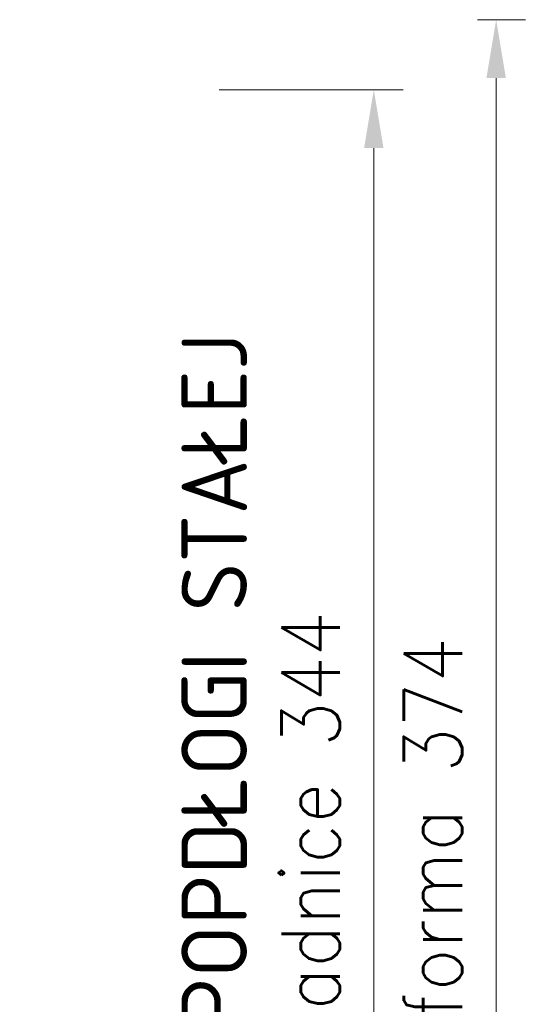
# Model space of a CAD drawing. Extents: x 14625 to 30785, y 7697 to 50667.
# Tile 9 of 42: x 16150 to 16261, y 9255 to 9466. Entities that reach past the tile are written whole.
import ezdxf

# ---------------------------------------------------------------- set-up
doc = ezdxf.new("R2010")
doc.units = 0
doc.linetypes.add('CONTINOUS', pattern=[0])
doc.layers.add('a MECH DMS opisy', color=230, linetype='Continuous', lineweight=13)
doc.layers.add('a MECHANIKA', color=210, linetype='CONTINOUS', lineweight=18)
doc.layers.add('a MECH UWAGI', color=3, linetype='Continuous', plot=False)
doc.styles.get("Standard").update_dxf_attribs({"font": 'romans.shx', "width": 0.9})
doc.dimstyles.new('BSC_WYMIARY_ISO-25', dxfattribs={"dimtxt": 2.5, "dimasz": 2.5, "dimexe": 1.25, "dimexo": 0, "dimtad": 1, "dimtxsty": 'Standard', "dimcen": 2.5, "dimclrd": 256, "dimclre": 256, "dimclrt": 7, "dimadec": 0, "dimazin": 0, "dimtfac": 1, "dimtmove": 0, "dimatfit": 3, "dimfxl": 0, "dimlwd": -1, "dimlwe": -1, "dimarcsym": 0})

# ---------------------------------------------------------------- blocks, each defined once
blk = doc.blocks.new('*D1476')
at = {"layer": 'a MECHANIKA'}
for p, q in [((-747.8597980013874, -954.0051534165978), (-737.6292680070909, -954.0051534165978)), ((-743.8792680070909, -966.5051534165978), (-743.879268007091, -1315.499999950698)), ((-747.8597980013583, -1327.999999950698), (-737.629268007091, -1327.999999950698))]:
    blk.add_line(p, q, dxfattribs=at)
at = {"layer": 'a MECHANIKA', "linetype": 'Continuous'}
for points in [[(-745.9626013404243, -966.5051534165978), (-741.7959346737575, -966.5051534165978), (-743.8792680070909, -954.0051534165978)], [(-745.9626013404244, -1315.499999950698), (-741.7959346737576, -1315.499999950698), (-743.879268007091, -1327.999999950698)]]:
    blk.add_solid(points, dxfattribs=at)
at = {"layer": 'Defpoints', "color": 0, "linetype": 'Continuous'}
for p in [(-747.8597980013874, -954.0051534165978), (-747.8597980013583, -1327.999999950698), (-743.879268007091, -1327.999999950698)]:
    blk.add_point(p, dxfattribs=at)
at = {"layer": 'a MECHANIKA', "color": 7, "linetype": 'Continuous', "insert": (-755.3376013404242, -1141.002576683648), "char_height": 12.5, "attachment_point": 5, "rotation": 90}
blk.add_mtext('platforma 374', dxfattribs=at)
blk = doc.blocks.new('*D1478')
at = {"layer": 'a MECHANIKA'}
for p, q in [((-803.1499991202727, -969.0050968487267), (-763.8196972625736, -969.0050968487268)), ((-770.0696972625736, -981.5050968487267), (-770.0696972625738, -1300.504245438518)), ((-803.1499991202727, -1313.004245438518), (-763.8196972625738, -1313.004245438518))]:
    blk.add_line(p, q, dxfattribs=at)
at = {"layer": 'a MECHANIKA', "linetype": 'Continuous'}
for points in [[(-772.153030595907, -981.5050968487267), (-767.9863639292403, -981.5050968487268), (-770.0696972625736, -969.0050968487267)], [(-772.1530305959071, -1300.504245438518), (-767.9863639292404, -1300.504245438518), (-770.0696972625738, -1313.004245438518)]]:
    blk.add_solid(points, dxfattribs=at)
at = {"layer": 'Defpoints', "color": 0, "linetype": 'Continuous'}
for p in [(-803.1499991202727, -969.0050968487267), (-803.1499991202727, -1313.004245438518), (-770.0696972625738, -1313.004245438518)]:
    blk.add_point(p, dxfattribs=at)
at = {"layer": 'a MECHANIKA', "color": 7, "linetype": 'Continuous', "insert": (-781.5280305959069, -1141.004671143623), "char_height": 12.5, "attachment_point": 5, "rotation": 90}
blk.add_mtext('prowadnice 344', dxfattribs=at)
blk = doc.blocks.new('napędy-podszybie-platforma')
at = {"layer": 'a MECHANIKA', "linetype": 'Continuous'}
for base, p1, p2, text, picture, middle in [((-743.879268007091, -1327.999999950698), (-747.8597980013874, -954.0051534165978), (-747.8597980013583, -1327.999999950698), 'platforma <>', '*D1476', (-755.3376013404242, -1141.002576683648)), ((-770.0696972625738, -1313.004245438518), (-803.1499991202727, -969.0050968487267), (-803.1499991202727, -1313.004245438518), 'prowadnice <>', '*D1478', (-781.5280305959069, -1141.004671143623))]:
    dim = blk.add_linear_dim(base=base, p1=p1, p2=p2, angle=90, text=text, dimstyle='BSC_WYMIARY_ISO-25', override={"dimscale": 5, "dimdec": 0, "dimtmove": 1}, dxfattribs=at)
    dim.commit()
    dim.dimension.update_dxf_attribs({"geometry": picture, "text_midpoint": middle})

msp = doc.modelspace()

# ---------------------------------------------------------------- block references
at = {"layer": 'a MECH UWAGI', "linetype": 'Continuous'}
msp.add_blockref('napędy-podszybie-platforma', (16995.55146975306, 10420.24680051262), dxfattribs=at)

# ---------------------------------------------------------------- next in the draw order: texts
at = {"layer": 'a MECH DMS opisy', "linetype": 'Continuous', "insert": (16184.32095867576, 9172.034242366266), "char_height": 14, "attachment_point": 1, "rotation": 90}
msp.add_mtext_dynamic_manual_height_columns('GRANICA POPDŁOGI STAŁEJ', width=342.1788599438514, gutter_width=1, heights=[0], dxfattribs=at)

doc.saveas('drawing.dxf')
